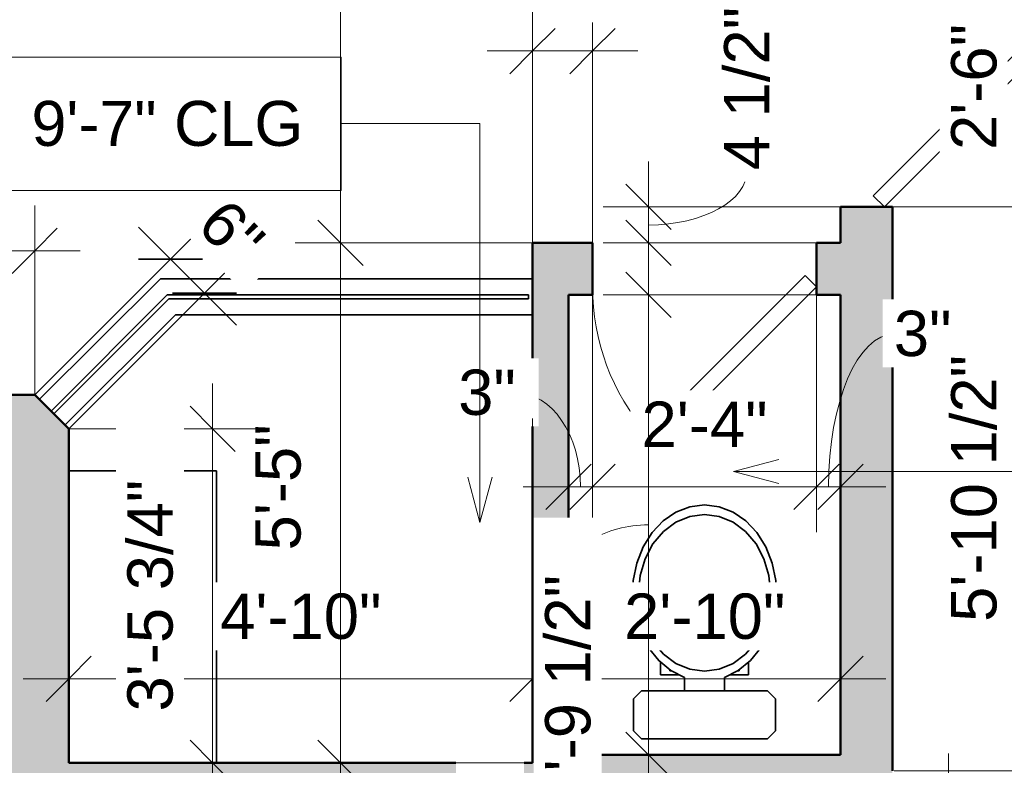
# Model space of a CAD drawing. Header units: inches. Extents: x -321 to 583, y -54 to 661.
# Tile 6 of 21: x -14 to 109, y 402 to 495. Entities that reach past the tile are written whole.
import ezdxf

# ---------------------------------------------------------------- set-up
doc = ezdxf.new("R2010")
doc.units = ezdxf.units.IN
doc.header["$MEASUREMENT"] = 0
for name, color, linetype, lineweight in [('A-ANNO-DIMS', 211, 'Continuous', 9), ('A-ANNO-DIMS-48', 211, 'Continuous', 9), ('A-DOOR', 31, 'Continuous', 18), ('A-GENM', 13, 'Continuous', 18), ('A-WALL', 113, 'Continuous', 18), ('A-WALL-PATT', 111, 'Continuous', 18), ('G-ANNO-TEXT', 231, 'Continuous', 9), ('P-SANR-FIXT', 6, 'Continuous', 18)]:
    doc.layers.add(name, color=color, linetype=linetype, lineweight=lineweight)
doc.styles.add('Arial', font='arial.ttf', dxfattribs={"height": 5.669291})
doc.styles.add('Arial_1', font='arial.ttf', dxfattribs={"height": 5.625})
doc.dimstyles.new('Linear_-_3mm_Arial', dxfattribs={"dimscale": 12, "dimtxt": 5.784148, "dimasz": 0.472441, "dimexe": 0.472441, "dimexo": 0, "dimgap": 0.275591, "dimtad": 1, "dimrnd": 0.25, "dimzin": 3, "dimdsep": 46, "dimlunit": 4, "dimtxsty": 'Arial', "dimblk1": 'OBLIQUE', "dimblk2": 'OBLIQUE', "dimsah": 1, "dimcen": 0.09, "dimdle": 0.472441, "dimazin": 2, "dimtfac": 1, "dimtdec": 4, "dimtix": 1, "dimtmove": 0, "dimatfit": 3, "dimfxl": 1, "dimtvp": 1, "dimtfill": 1, "dimfrac": 2, "dimtolj": 1, "dimtzin": 0, "dimarcsym": 2})
doc.dimstyles.new('Linear_-_3mm_Arial_1', dxfattribs={"dimscale": 12, "dimtxt": 5.784148, "dimasz": 0.472441, "dimexe": 0.472441, "dimexo": 0, "dimgap": 0.275591, "dimtad": 1, "dimrnd": 0.25, "dimzin": 3, "dimdsep": 46, "dimlunit": 4, "dimtxsty": 'Arial', "dimblk1": 'OBLIQUE', "dimblk2": 'OBLIQUE', "dimsah": 1, "dimcen": 0.09, "dimdle": 0.472441, "dimazin": 2, "dimtfac": 1, "dimtdec": 4, "dimtix": 1, "dimtmove": 1, "dimatfit": 3, "dimfxl": 1, "dimtvp": 1, "dimtfill": 1, "dimfrac": 2, "dimtolj": 1, "dimtzin": 0, "dimarcsym": 2})
doc.dimstyles.new('Linear_-_3mm_Arial_2', dxfattribs={"dimscale": 12, "dimtxt": 5.784148, "dimasz": 0.472441, "dimexe": 0.472441, "dimexo": 0, "dimgap": 0.275591, "dimtad": 1, "dimrnd": 0.25, "dimzin": 3, "dimdsep": 46, "dimlunit": 4, "dimtxsty": 'Arial', "dimblk1": 'OBLIQUE', "dimblk2": 'OBLIQUE', "dimsah": 1, "dimcen": 0.09, "dimdle": 0.472441, "dimazin": 2, "dimtfac": 1, "dimtdec": 4, "dimtix": 1, "dimtmove": 2, "dimatfit": 3, "dimfxl": 1, "dimtvp": 1, "dimtfill": 1, "dimfrac": 2, "dimtolj": 1, "dimtzin": 0, "dimarcsym": 2})

# ---------------------------------------------------------------- blocks, each defined once
blk = doc.blocks.new('Water Closet - 1 - Water Closet - 1-226926-2-2nd Floor Plan')
at = {"layer": 'P-SANR-FIXT', "lineweight": 35}
for p, q in [((1, 8.87), (0, 7.87)), ((5, 8.87), (1, 8.87)), ((6, 7.87), (5, 8.87)), ((0, 7.87), (0, -7.88)), ((6, -7.88), (6, 7.87)), ((9.58, 5.5), (8, 5.5)), ((8, 5.5), (8, 3.14)), ((8.5, 4.34), (8.5, 4.17)), ((8.62, 4.34), (8.5, 4.34)), ((8.64, 4.34), (8.62, 4.34)), ((6, 2.5), (7.68, 2.5)), ((7.68, -2.5), (6, -2.5)), ((8, -3.14), (8, -5.5)), ((8.5, -4.17), (8.5, -4.34)), ((8.5, -4.34), (8.62, -4.34)), ((8.62, -4.34), (8.64, -4.34)), ((8, -5.5), (9.58, -5.5)), ((0, -7.88), (1, -8.88)), ((5, -8.88), (6, -7.88)), ((1, -8.88), (5, -8.88))]:
    blk.add_line(p, q, dxfattribs=at)
at = {"layer": 'P-SANR-FIXT', "lineweight": 35, "flags": 128}
for points in [[(29.25, 0), (29.02, 1.83), (28.34, 3.58), (27.25, 5.18), (25.78, 6.56), (23.99, 7.68), (21.97, 8.47), (19.79, 8.91), (17.55, 8.98), (15.34, 8.68), (13.25, 8.02), (11.36, 7.02), (9.77, 5.73), (8.52, 4.2), (7.68, 2.5)], [(28.05, 0), (27.8, 1.84), (27.08, 3.58), (25.91, 5.14), (24.36, 6.45), (22.5, 7.43), (20.43, 8.04), (18.25, 8.25), (16.07, 8.04), (14, 7.43), (12.14, 6.45), (10.59, 5.14), (9.42, 3.58), (8.7, 1.84), (8.45, 0)], [(8.62, 4.34), (8.56, 4.26), (8.5, 4.17)], [(7.68, -2.5), (8.52, -4.2), (9.77, -5.73), (11.36, -7.02), (13.25, -8.02), (15.34, -8.68), (17.55, -8.98), (19.79, -8.91), (21.97, -8.47), (23.99, -7.68), (25.78, -6.56), (27.25, -5.18), (28.34, -3.58), (29.02, -1.83), (29.25, 0)], [(8.45, 0), (8.7, -1.84), (9.42, -3.58), (10.59, -5.14), (12.14, -6.45), (14, -7.43), (16.07, -8.04), (18.25, -8.25), (20.43, -8.04), (22.5, -7.43), (24.36, -6.45), (25.91, -5.14), (27.08, -3.58), (27.8, -1.84), (28.05, 0)], [(8.5, -4.17), (8.56, -4.26), (8.62, -4.34)]]:
    blk.add_lwpolyline(points, dxfattribs=at)
blk = doc.blocks.new('Door_1 - 2_-6_ X 6_-8_-447243-2-2nd Floor Plan')
at = {"layer": 'A-DOOR', "lineweight": 35}
for p, q in [((-6.21, 23.46), (-7.63, 22.05)), ((15, 2.25), (-6.21, 23.46)), ((13.59, 0.84), (-7.63, 22.05)), ((15, 2.25), (13.59, 0.84))]:
    blk.add_line(p, q, dxfattribs=at)
at = {"layer": 'A-DOOR'}
blk.add_arc((15.07, 2.25), 30.07, 138.9055, 180, dxfattribs=at)
blk = doc.blocks.new('Door_1 - 2_-4_ X 6_-8_-447319-2-2nd Floor Plan')
at = {"layer": 'A-DOOR', "lineweight": 35}
for p, q in [((12.59, -0.84), (-7.21, -20.63)), ((14, -2.25), (12.59, -0.84)), ((14, -2.25), (-5.79, -22.04)), ((-5.79, -22.04), (-7.21, -20.63))]:
    blk.add_line(p, q, dxfattribs=at)
at = {"layer": 'A-DOOR'}
blk.add_arc((14.07, -2.25), 28.07, 180, 220.8158, dxfattribs=at)
blk = doc.blocks.new('Generic Models 4 - Generic Models 4-447410-2-2nd Floor Plan')
at = {"layer": 'A-GENM', "lineweight": 35}
for p, q in [((4.82, 460.5), (-9.71, 445.96)), ((50, 460.5), (4.82, 460.5)), ((50, 460), (50, 460.5)), ((-9.36, 445.61), (5.03, 460)), ((5.03, 460), (50, 460)), ((-9.71, 445.96), (-9.36, 445.61))]:
    blk.add_line(p, q, dxfattribs=at)
blk = doc.blocks.new('Generic Models 9 - Generic Models 6-471866-2-2nd Floor Plan')
at = {"layer": 'A-GENM', "lineweight": 35}
for p, q in [((4, 462.5), (-11.17, 447.42)), ((50.5, 462.5), (4, 462.5)), ((-7.98, 444.23), (5.86, 458)), ((5.86, 458), (50.5, 458))]:
    blk.add_line(p, q, dxfattribs=at)
blk = doc.blocks.new('Generic Models 10 - Generic Models 10-471971-2-2nd Floor Plan')
at = {"layer": 'A-GENM', "lineweight": 35}
for p, q in [((11, 438.5), (-7.5, 438.5)), ((11, 402), (11, 438.5))]:
    blk.add_line(p, q, dxfattribs=at)
blk = doc.blocks.new('DIMBLOCK107-2-2nd Floor Plan')
at = {"layer": 'A-ANNO-DIMS-48'}
for p, q in [((102.5, 403.17), (102.5, 0.83)), ((154.36, 397.5), (96.83, 397.5)), ((102.5, 397.5), (154.36, 397.5)), ((150.25, 6.5), (96.83, 6.5)), ((102.5, 6.5), (150.25, 6.5))]:
    blk.add_line(p, q, dxfattribs=at)
at = {"layer": 'A-ANNO-DIMS-48', "lineweight": 35}
for p, q in [((102.5, 397.5), (99.67, 400.33)), ((102.5, 397.5), (105.33, 394.67)), ((102.5, 6.5), (99.67, 9.33)), ((102.5, 6.5), (105.33, 3.67))]:
    blk.add_line(p, q, dxfattribs=at)
at = {"layer": 'A-ANNO-DIMS-48', "color": 0, "insert": (91.83, 191.94), "char_height": 5.669, "width": 24.1332, "attachment_point": 1, "rotation": 90, "line_spacing_factor": 0.941778, "style": 'Arial', "bg_fill": 3, "box_fill_scale": 1.25, "bg_fill_color": 256, "bg_fill_true_color": 13158600, "bg_fill_transparency": 0}
blk.add_mtext('32\'-7"', dxfattribs=at)
blk = doc.blocks.new('_Oblique')
at = {"color": 0, "linetype": 'ByBlock', "lineweight": -2}
blk.add_line((-0.5, -0.5), (0.5, 0.5), dxfattribs=at)
blk = doc.blocks.new('DIMBLOCK117-2-2nd Floor Plan')
at = {"layer": 'A-ANNO-DIMS-48'}
for p, q in [((53, 365.33), (53, 401.17)), ((29.25, 395.5), (58.67, 395.5)), ((53, 395.5), (29.25, 395.5)), ((29, 371), (58.67, 371)), ((53, 371), (29, 371))]:
    blk.add_line(p, q, dxfattribs=at)
at = {"layer": 'A-ANNO-DIMS-48', "lineweight": 35}
for p, q in [((53, 395.5), (50.16, 398.33)), ((53, 395.5), (55.83, 392.67)), ((53, 371), (50.16, 373.83)), ((53, 371), (55.83, 368.16))]:
    blk.add_line(p, q, dxfattribs=at)
at = {"layer": 'A-ANNO-DIMS-48', "color": 0, "insert": (42.33, 368.79), "char_height": 5.669, "width": 34.7049, "attachment_point": 1, "rotation": 90, "line_spacing_factor": 0.941778, "style": 'Arial', "bg_fill": 3, "box_fill_scale": 1.25, "bg_fill_color": 256, "bg_fill_true_color": 13158600, "bg_fill_transparency": 0}
blk.add_mtext('2\'-0 1/2"', dxfattribs=at)
blk = doc.blocks.new('DIMBLOCK120-2-2nd Floor Plan')
at = {"layer": 'A-ANNO-DIMS-48'}
for p, q in [((-57.25, 448.22), (-57.25, 471.67)), ((-11.75, 448), (-11.75, 471.67)), ((-62.92, 466), (-6.08, 466)), ((-57.25, 466), (-57.25, 448.22)), ((-11.75, 466), (-11.75, 448))]:
    blk.add_line(p, q, dxfattribs=at)
at = {"layer": 'A-ANNO-DIMS-48', "lineweight": 35}
for p, q in [((-57.25, 466), (-54.42, 468.83)), ((-11.75, 466), (-8.92, 468.83)), ((-57.25, 466), (-60.08, 463.17)), ((-11.75, 466), (-14.58, 463.17))]:
    blk.add_line(p, q, dxfattribs=at)
at = {"layer": 'A-ANNO-DIMS-48', "color": 0, "insert": (-48.96, 461.17), "char_height": 5.669, "width": 34.7049, "attachment_point": 1, "line_spacing_factor": 0.941778, "style": 'Arial', "bg_fill": 3, "box_fill_scale": 1.25, "bg_fill_color": 256, "bg_fill_true_color": 13158600, "bg_fill_transparency": 0}
blk.add_mtext('3\'-9 1/2"', dxfattribs=at)
blk = doc.blocks.new('DIMBLOCK122-2-2nd Floor Plan')
at = {"layer": 'A-ANNO-DIMS-48'}
for p, q in [((58, 461.44), (58, 430.83)), ((58, 436.5), (58, 461.44)), ((55, 460.25), (55, 430.83)), ((55, 436.5), (55, 460.25)), ((49.33, 436.5), (58, 436.5))]:
    blk.add_line(p, q, dxfattribs=at)
at = {"layer": 'A-ANNO-DIMS-48', "lineweight": 35}
for p, q in [((55, 436.5), (57.83, 439.33)), ((58, 436.5), (60.83, 439.33)), ((55, 436.5), (52.17, 433.66)), ((58, 436.5), (55.17, 433.66))]:
    blk.add_line(p, q, dxfattribs=at)
at = {"layer": 'A-ANNO-DIMS-48'}
blk.add_ellipse((48.41, 436.5), major_axis=(0, 11.76), ratio=0.688029, start_param=4.712389, end_param=6.283185, dxfattribs=at)
at = {"layer": 'A-ANNO-DIMS-48', "color": 0, "insert": (41.2, 451.16), "char_height": 5.669, "width": 8.6495, "attachment_point": 1, "line_spacing_factor": 0.941778, "style": 'Arial', "bg_fill": 3, "box_fill_scale": 1.25, "bg_fill_color": 256, "bg_fill_true_color": 13158600, "bg_fill_transparency": 0}
blk.add_mtext('3"', dxfattribs=at)
blk = doc.blocks.new('DIMBLOCK123-2-2nd Floor Plan')
at = {"layer": 'A-ANNO-DIMS-48'}
for p, q in [((58, 461.44), (58, 430.83)), ((58, 436.5), (58, 461.44)), ((86, 461.44), (86, 430.83)), ((86, 436.5), (86, 461.44)), ((58, 436.5), (86, 436.5))]:
    blk.add_line(p, q, dxfattribs=at)
at = {"layer": 'A-ANNO-DIMS-48', "lineweight": 35}
for p, q in [((58, 436.5), (60.83, 439.33)), ((86, 436.5), (88.83, 439.33)), ((58, 436.5), (55.17, 433.66)), ((86, 436.5), (83.17, 433.66))]:
    blk.add_line(p, q, dxfattribs=at)
at = {"layer": 'A-ANNO-DIMS-48', "color": 0, "insert": (64.12, 447.16), "char_height": 5.669, "width": 18.9008, "attachment_point": 1, "line_spacing_factor": 0.941778, "style": 'Arial', "bg_fill": 3, "box_fill_scale": 1.25, "bg_fill_color": 256, "bg_fill_true_color": 13158600, "bg_fill_transparency": 0}
blk.add_mtext('2\'-4"', dxfattribs=at)
blk = doc.blocks.new('DIMBLOCK124-2-2nd Floor Plan')
at = {"layer": 'A-ANNO-DIMS-48'}
for p, q in [((86, 461.44), (86, 430.83)), ((86, 436.5), (86, 461.44)), ((89, 460.25), (89, 430.83)), ((89, 436.5), (89, 460.25)), ((86, 436.5), (94.67, 436.5))]:
    blk.add_line(p, q, dxfattribs=at)
at = {"layer": 'A-ANNO-DIMS-48', "lineweight": 35}
for p, q in [((86, 436.5), (88.83, 439.33)), ((89, 436.5), (91.83, 439.33)), ((86, 436.5), (83.17, 433.66)), ((89, 436.5), (86.17, 433.66))]:
    blk.add_line(p, q, dxfattribs=at)
at = {"layer": 'A-ANNO-DIMS-48'}
blk.add_ellipse((95.67, 436.5), major_axis=(0, 19.11), ratio=0.427297, start_param=0, end_param=1.570796, dxfattribs=at)
at = {"layer": 'A-ANNO-DIMS-48', "color": 0, "insert": (95.67, 458.52), "char_height": 5.669, "width": 8.6495, "attachment_point": 1, "line_spacing_factor": 0.941778, "style": 'Arial', "bg_fill": 3, "box_fill_scale": 1.25, "bg_fill_color": 256, "bg_fill_true_color": 13158600, "bg_fill_transparency": 0}
blk.add_mtext('3"', dxfattribs=at)
blk = doc.blocks.new('DIMBLOCK125-2-2nd Floor Plan')
at = {"layer": 'A-ANNO-DIMS-48'}
for p, q in [((55, 460.25), (55, 406.83)), ((55, 412.5), (55, 460.25)), ((89, 460.25), (89, 406.83)), ((89, 412.5), (89, 460.25)), ((49.33, 412.5), (94.67, 412.5))]:
    blk.add_line(p, q, dxfattribs=at)
at = {"layer": 'A-ANNO-DIMS-48', "lineweight": 35}
for p, q in [((55, 412.5), (57.83, 415.33)), ((89, 412.5), (91.83, 415.33)), ((55, 412.5), (52.17, 409.66)), ((89, 412.5), (86.17, 409.66))]:
    blk.add_line(p, q, dxfattribs=at)
at = {"layer": 'A-ANNO-DIMS-48', "color": 0, "insert": (61.94, 423.16), "char_height": 5.669, "width": 24.1332, "attachment_point": 1, "line_spacing_factor": 0.941778, "style": 'Arial', "bg_fill": 3, "box_fill_scale": 1.25, "bg_fill_color": 256, "bg_fill_true_color": 13158600, "bg_fill_transparency": 0}
blk.add_mtext('2\'-10"', dxfattribs=at)
blk = doc.blocks.new('DIMBLOCK126-2-2nd Floor Plan')
at = {"layer": 'A-ANNO-DIMS-48'}
for p, q in [((50.5, 445.03), (50.5, 406.83)), ((50.5, 412.5), (50.5, 445.03)), ((-7.5, 442.49), (-7.5, 406.83)), ((-7.5, 412.5), (-7.5, 442.49)), ((-13.17, 412.5), (56.17, 412.5))]:
    blk.add_line(p, q, dxfattribs=at)
at = {"layer": 'A-ANNO-DIMS-48', "lineweight": 35}
for p, q in [((-7.5, 412.5), (-4.67, 415.33)), ((50.5, 412.5), (53.33, 415.33)), ((-7.5, 412.5), (-10.33, 409.66)), ((50.5, 412.5), (47.67, 409.66))]:
    blk.add_line(p, q, dxfattribs=at)
at = {"layer": 'A-ANNO-DIMS-48', "color": 0, "insert": (11.44, 423.16), "char_height": 5.669, "width": 24.1332, "attachment_point": 1, "line_spacing_factor": 0.941778, "style": 'Arial', "bg_fill": 3, "box_fill_scale": 1.25, "bg_fill_color": 256, "bg_fill_true_color": 13158600, "bg_fill_transparency": 0}
blk.add_mtext('4\'-10"', dxfattribs=at)
blk = doc.blocks.new('DIMBLOCK128-2-2nd Floor Plan')
at = {"layer": 'A-ANNO-DIMS-48', "lineweight": 35}
for p, q in [((113.5, 501.5), (110.67, 504.33)), ((113.5, 501.5), (116.33, 498.66)), ((113.5, 471.5), (110.67, 474.33)), ((113.5, 471.5), (116.33, 468.66))]:
    blk.add_line(p, q, dxfattribs=at)
at = {"layer": 'A-ANNO-DIMS-48'}
for p, q in [((91.82, 501.5), (119.17, 501.5)), ((113.5, 501.5), (91.82, 501.5)), ((113.5, 501.5), (113.5, 471.5)), ((94.64, 471.5), (119.17, 471.5)), ((113.5, 471.5), (94.64, 471.5))]:
    blk.add_line(p, q, dxfattribs=at)
at = {"layer": 'A-ANNO-DIMS-48', "color": 0, "insert": (102.83, 478.62), "char_height": 5.669, "width": 18.9008, "attachment_point": 1, "rotation": 90, "line_spacing_factor": 0.941778, "style": 'Arial', "bg_fill": 3, "box_fill_scale": 1.25, "bg_fill_color": 256, "bg_fill_true_color": 13158600, "bg_fill_transparency": 0}
blk.add_mtext('2\'-6"', dxfattribs=at)
blk = doc.blocks.new('DIMBLOCK129-2-2nd Floor Plan')
at = {"layer": 'A-ANNO-DIMS-48', "lineweight": 35}
for p, q in [((113.5, 471.5), (110.67, 474.33)), ((113.5, 471.5), (116.33, 468.66)), ((113.5, 401), (110.67, 403.83)), ((113.5, 401), (116.33, 398.17))]:
    blk.add_line(p, q, dxfattribs=at)
at = {"layer": 'A-ANNO-DIMS-48'}
for p, q in [((94.64, 471.5), (119.17, 471.5)), ((113.5, 471.5), (94.64, 471.5)), ((113.5, 471.5), (113.5, 395.33)), ((95.72, 401), (119.17, 401)), ((113.5, 401), (95.72, 401))]:
    blk.add_line(p, q, dxfattribs=at)
at = {"layer": 'A-ANNO-DIMS-48', "color": 0, "insert": (102.83, 419.61), "char_height": 5.669, "width": 39.9373, "attachment_point": 1, "rotation": 90, "line_spacing_factor": 0.941778, "style": 'Arial', "bg_fill": 3, "box_fill_scale": 1.25, "bg_fill_color": 256, "bg_fill_true_color": 13158600, "bg_fill_transparency": 0}
blk.add_mtext('5\'-10 1/2"', dxfattribs=at)
blk = doc.blocks.new('DIMBLOCK130-2-2nd Floor Plan')
at = {"layer": 'A-ANNO-DIMS-48'}
for p, q in [((130.97, 395.33), (130.97, 573.67)), ((96.13, 568), (136.63, 568)), ((130.97, 568), (96.13, 568)), ((96.13, 401), (136.63, 401)), ((130.97, 401), (96.13, 401))]:
    blk.add_line(p, q, dxfattribs=at)
at = {"layer": 'A-ANNO-DIMS-48', "lineweight": 35}
for p, q in [((130.97, 568), (128.13, 570.83)), ((130.97, 568), (133.8, 565.16)), ((130.97, 401), (128.13, 403.83)), ((130.97, 401), (133.8, 398.17))]:
    blk.add_line(p, q, dxfattribs=at)
at = {"layer": 'A-ANNO-DIMS-48', "color": 0, "insert": (120.3, 472.26), "char_height": 5.669, "width": 29.3657, "attachment_point": 1, "rotation": 90, "line_spacing_factor": 0.941778, "style": 'Arial', "bg_fill": 3, "box_fill_scale": 1.25, "bg_fill_color": 256, "bg_fill_true_color": 13158600, "bg_fill_transparency": 0}
blk.add_mtext('13\'-11"', dxfattribs=at)
blk = doc.blocks.new('DIMBLOCK134-2-2nd Floor Plan')
at = {"layer": 'A-ANNO-DIMS-48'}
for p, q in [((65, 466.17), (65, 397.33)), ((88.75, 460.5), (59.33, 460.5)), ((65, 460.5), (88.75, 460.5)), ((88.75, 403), (59.33, 403)), ((65, 403), (88.75, 403))]:
    blk.add_line(p, q, dxfattribs=at)
at = {"layer": 'A-ANNO-DIMS-48', "lineweight": 35}
for p, q in [((65, 460.5), (62.17, 463.33)), ((65, 460.5), (67.83, 457.66)), ((65, 403), (62.17, 405.83)), ((65, 403), (67.83, 400.17))]:
    blk.add_line(p, q, dxfattribs=at)
at = {"layer": 'A-ANNO-DIMS-48'}
blk.add_ellipse((65, 425.43), major_axis=(10.03, 0), ratio=0.629738, start_param=1.570796, end_param=3.141593, dxfattribs=at)
at = {"layer": 'A-ANNO-DIMS-48', "color": 0, "insert": (52.06, 396.51), "char_height": 5.669, "width": 34.7049, "attachment_point": 1, "rotation": 90, "line_spacing_factor": 0.941778, "style": 'Arial', "bg_fill": 3, "box_fill_scale": 1.25, "bg_fill_color": 256, "bg_fill_true_color": 13158600, "bg_fill_transparency": 0}
blk.add_mtext('4\'-9 1/2"', dxfattribs=at)
blk = doc.blocks.new('DIMBLOCK135-2-2nd Floor Plan')
at = {"layer": 'A-ANNO-DIMS-48'}
for p, q in [((65, 477.17), (65, 461.33)), ((89, 471.5), (59.33, 471.5)), ((65, 471.5), (89, 471.5)), ((88.75, 467), (59.33, 467)), ((65, 467), (88.75, 467))]:
    blk.add_line(p, q, dxfattribs=at)
at = {"layer": 'A-ANNO-DIMS-48', "lineweight": 35}
for p, q in [((65, 471.5), (62.17, 474.33)), ((65, 471.5), (67.83, 468.66)), ((65, 467), (62.17, 469.83)), ((65, 467), (67.83, 464.16))]:
    blk.add_line(p, q, dxfattribs=at)
at = {"layer": 'A-ANNO-DIMS-48'}
blk.add_ellipse((65, 476.09), major_axis=(12.35, 0), ratio=0.554581, start_param=4.712389, end_param=6.283185, dxfattribs=at)
at = {"layer": 'A-ANNO-DIMS-48', "color": 0, "insert": (74.44, 476.09), "char_height": 5.669, "width": 24.4536, "attachment_point": 1, "rotation": 90, "line_spacing_factor": 0.941778, "style": 'Arial', "bg_fill": 3, "box_fill_scale": 1.25, "bg_fill_color": 256, "bg_fill_true_color": 13158600, "bg_fill_transparency": 0}
blk.add_mtext('4 1/2"', dxfattribs=at)
blk = doc.blocks.new('DIMBLOCK136-2-2nd Floor Plan')
at = {"layer": 'A-ANNO-DIMS-48'}
for p, q in [((26.5, 472.67), (26.5, 396.33)), ((50.5, 467), (20.83, 467)), ((26.5, 467), (50.5, 467)), ((50.25, 402), (20.83, 402)), ((26.5, 402), (50.25, 402))]:
    blk.add_line(p, q, dxfattribs=at)
at = {"layer": 'A-ANNO-DIMS-48', "lineweight": 35}
for p, q in [((26.5, 467), (23.67, 469.83)), ((26.5, 467), (29.33, 464.16)), ((26.5, 402), (23.67, 404.83)), ((26.5, 402), (29.33, 399.17))]:
    blk.add_line(p, q, dxfattribs=at)
at = {"layer": 'A-ANNO-DIMS-48', "color": 0, "insert": (15.83, 428.55), "char_height": 5.669, "width": 18.9008, "attachment_point": 1, "rotation": 90, "line_spacing_factor": 0.941778, "style": 'Arial', "bg_fill": 3, "box_fill_scale": 1.25, "bg_fill_color": 256, "bg_fill_true_color": 13158600, "bg_fill_transparency": 0}
blk.add_mtext('5\'-5"', dxfattribs=at)
blk = doc.blocks.new('DIMBLOCK137-2-2nd Floor Plan')
at = {"layer": 'A-ANNO-DIMS-48'}
for p, q in [((26.5, 575.67), (26.5, 461.33)), ((30.51, 570), (20.83, 570)), ((26.5, 570), (30.51, 570)), ((50.5, 467), (20.83, 467)), ((26.5, 467), (50.5, 467))]:
    blk.add_line(p, q, dxfattribs=at)
at = {"layer": 'A-ANNO-DIMS-48', "lineweight": 35}
for p, q in [((26.5, 570), (23.67, 572.83)), ((26.5, 570), (29.33, 567.16)), ((26.5, 467), (23.67, 469.83)), ((26.5, 467), (29.33, 464.16))]:
    blk.add_line(p, q, dxfattribs=at)
at = {"layer": 'A-ANNO-DIMS-48', "color": 0, "insert": (15.83, 504.87), "char_height": 5.669, "width": 18.9008, "attachment_point": 1, "rotation": 90, "line_spacing_factor": 0.941778, "style": 'Arial', "bg_fill": 3, "box_fill_scale": 1.25, "bg_fill_color": 256, "bg_fill_true_color": 13158600, "bg_fill_transparency": 0}
blk.add_mtext('8\'-7"', dxfattribs=at)
blk = doc.blocks.new('DIMBLOCK138-2-2nd Floor Plan')
at = {"layer": 'A-ANNO-DIMS-48'}
for p, q in [((50.5, 467), (50.5, 496.67)), ((58, 467), (58, 496.67)), ((44.83, 491), (63.67, 491)), ((50.5, 491), (50.5, 467)), ((58, 491), (58, 467))]:
    blk.add_line(p, q, dxfattribs=at)
at = {"layer": 'A-ANNO-DIMS-48', "lineweight": 35}
for p, q in [((50.5, 491), (53.33, 493.83)), ((58, 491), (60.83, 493.83)), ((50.5, 491), (47.67, 488.16)), ((58, 491), (55.17, 488.16))]:
    blk.add_line(p, q, dxfattribs=at)
at = {"layer": 'A-ANNO-DIMS-48', "color": 0, "insert": (44.06, 501.66), "char_height": 5.669, "width": 24.4536, "attachment_point": 1, "line_spacing_factor": 0.941778, "style": 'Arial', "bg_fill": 3, "box_fill_scale": 1.25, "bg_fill_color": 256, "bg_fill_true_color": 13158600, "bg_fill_transparency": 0}
blk.add_mtext('7 1/2"', dxfattribs=at)
blk = doc.blocks.new('DIMBLOCK139-2-2nd Floor Plan')
at = {"layer": 'A-ANNO-DIMS-48'}
for p, q in [((50.5, 467), (50.5, 520.67)), ((89, 502.82), (89, 520.67)), ((44.83, 515), (94.67, 515)), ((50.5, 515), (50.5, 467)), ((89, 515), (89, 502.82))]:
    blk.add_line(p, q, dxfattribs=at)
at = {"layer": 'A-ANNO-DIMS-48', "lineweight": 35}
for p, q in [((50.5, 515), (53.33, 517.83)), ((89, 515), (91.83, 517.83)), ((50.5, 515), (47.67, 512.16)), ((89, 515), (86.17, 512.16))]:
    blk.add_line(p, q, dxfattribs=at)
at = {"layer": 'A-ANNO-DIMS-48', "color": 0, "insert": (55.29, 525.66), "char_height": 5.669, "width": 34.7049, "attachment_point": 1, "line_spacing_factor": 0.941778, "style": 'Arial', "bg_fill": 3, "box_fill_scale": 1.25, "bg_fill_color": 256, "bg_fill_true_color": 13158600, "bg_fill_transparency": 0}
blk.add_mtext('3\'-2 1/2"', dxfattribs=at)
blk = doc.blocks.new('DIMBLOCK140-2-2nd Floor Plan')
at = {"layer": 'A-ANNO-DIMS-48'}
for p, q in [((10.5, 449.42), (10.5, 396.33)), ((-7.5, 443.75), (16.17, 443.75)), ((10.5, 443.75), (-7.5, 443.75)), ((-7.28, 402), (16.17, 402)), ((10.5, 402), (-7.28, 402))]:
    blk.add_line(p, q, dxfattribs=at)
at = {"layer": 'A-ANNO-DIMS-48', "lineweight": 35}
for p, q in [((10.5, 443.75), (7.67, 446.58)), ((10.5, 443.75), (13.33, 440.92)), ((10.5, 402), (7.67, 404.83)), ((10.5, 402), (13.33, 399.17))]:
    blk.add_line(p, q, dxfattribs=at)
at = {"layer": 'A-ANNO-DIMS-48', "color": 0, "insert": (-0.17, 408.41), "char_height": 5.669, "width": 34.7049, "attachment_point": 1, "rotation": 90, "line_spacing_factor": 0.941778, "style": 'Arial', "bg_fill": 3, "box_fill_scale": 1.25, "bg_fill_color": 256, "bg_fill_true_color": 13158600, "bg_fill_transparency": 0}
blk.add_mtext('3\'-5 3/4"', dxfattribs=at)
blk = doc.blocks.new('DIMBLOCK145-2-2nd Floor Plan')
at = {"layer": 'A-ANNO-DIMS-48'}
for p, q in [((-11.75, 448), (9.23, 468.98)), ((13.48, 456.71), (1.21, 468.98)), ((5.22, 464.97), (-11.75, 448)), ((-7.5, 443.75), (13.48, 464.73)), ((9.47, 460.72), (-7.5, 443.75))]:
    blk.add_line(p, q, dxfattribs=at)
at = {"layer": 'A-ANNO-DIMS-48', "lineweight": 35}
for p, q in [((5.22, 464.97), (1.21, 464.97)), ((5.22, 464.97), (9.23, 464.97)), ((9.47, 460.72), (5.46, 460.72)), ((9.47, 460.72), (13.48, 460.72))]:
    blk.add_line(p, q, dxfattribs=at)
at = {"layer": 'A-ANNO-DIMS-48', "color": 0, "insert": (12.34, 472.94), "char_height": 5.669, "width": 8.6495, "attachment_point": 1, "rotation": 315, "line_spacing_factor": 0.941778, "style": 'Arial', "bg_fill": 3, "box_fill_scale": 1.25, "bg_fill_color": 256, "bg_fill_true_color": 13158600, "bg_fill_transparency": 0}
blk.add_mtext('6"', dxfattribs=at)

msp = doc.modelspace()

# ---------------------------------------------------------------- hatches: boundary and pattern name
at = {"layer": 'A-WALL-PATT'}
h = msp.add_hatch(color=256, dxfattribs=at)
h.paths.add_polyline_path([(89, 395.5), (95.5, 395.5), (95.5, 471.496), (89, 471.496), (89, 402.398)])
h.paths.add_polyline_path([(95.5, 501.496), (95.5, 567.996), (92.25, 567.996), (92.25, 569.996), (89, 569.996), (89, 501.496)])
for points in [[(50.5, 402), (55, 402), (55, 466.996), (50.5, 466.996), (50.5, 402.398)], [(-24, 437), (-11.75, 437), (-11.75, 439.5), (-13.157, 438.093), (-17.407, 442.343), (-11.75, 448), (-24, 448), (-24, 443.5)], [(-13.157, 438.093), (-7.5, 443.75), (-11.75, 448), (-17.407, 442.343)], [(-15.5, 402), (-7.5, 402), (-7.5, 443.75), (-11.75, 439.5), (-11.75, 437), (-15.5, 437), (-15.5, 402.398)], [(89, 395.5), (89, 403), (55, 403), (55, 395.5), (68.095, 395.5)], [(-9, 378), (-9, 402), (-15.5, 402), (-15.5, 378)], [(55, 395.5), (55, 402), (-9, 402), (-9, 395.5), (28.996, 395.5)]]:
    msp.add_hatch(color=256, dxfattribs=at).paths.add_polyline_path(points)
h = msp.add_hatch(color=256, dxfattribs=at)
h.paths.add_polyline_path([(89, 460.496), (89, 466.996), (86, 466.996), (86, 460.496)])
h.paths.add_polyline_path([(55, 460.496), (58, 460.496), (58, 466.996), (55, 466.996)])

# ---------------------------------------------------------------- linework, layer by layer
at = {"layer": 'A-WALL', "lineweight": 50}
for p, q in [((95.5, 471.496), (89, 471.496)), ((89, 471.496), (89, 466.996)), ((95.5, 401), (95.5, 471.496)), ((58, 466.996), (50.5, 466.996)), ((50.5, 466.996), (50.5, 402)), ((58, 460.496), (58, 466.996)), ((89, 466.996), (86, 466.996)), ((86, 466.996), (86, 460.496)), ((55, 403), (55, 460.496)), ((55, 460.496), (58, 460.496)), ((86, 460.496), (89, 460.496)), ((89, 460.496), (89, 403)), ((-11.75, 448), (-57.25, 448)), ((-7.5, 443.75), (-11.75, 448)), ((-7.5, 402), (-7.5, 443.75)), ((89, 403), (55, 403)), ((50.5, 402), (-7.5, 402))]:
    msp.add_line(p, q, dxfattribs=at)

# ---------------------------------------------------------------- block references
at = {"layer": 'A-DOOR', "lineweight": 35, "rotation": 269.9999999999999}
msp.add_blockref('Door_1 - 2_-6_ X 6_-8_-447243-2-2nd Floor Plan', (92.25, 486.496), dxfattribs=at)
at = {"layer": 'A-DOOR', "lineweight": 35}
msp.add_blockref('Door_1 - 2_-4_ X 6_-8_-447319-2-2nd Floor Plan', (72, 463.746), dxfattribs=at)
at = {"layer": 'A-GENM', "lineweight": 35}
for name in ['Generic Models 9 - Generic Models 6-471866-2-2nd Floor Plan', 'Generic Models 4 - Generic Models 4-447410-2-2nd Floor Plan', 'Generic Models 10 - Generic Models 10-471971-2-2nd Floor Plan']:
    msp.add_blockref(name, (0, 0), dxfattribs=at)
at = {"layer": 'P-SANR-FIXT', "lineweight": 35, "rotation": 89.9999999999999}
msp.add_blockref('Water Closet - 1 - Water Closet - 1-226926-2-2nd Floor Plan', (72, 405), dxfattribs=at)

# ---------------------------------------------------------------- next in the draw order: dimensions: what is measured, and where the dimension line sits
at = {"layer": 'A-ANNO-DIMS'}
for base, p1, p2, override, picture, middle in [((113.5, 471.496), (91.818, 501.496), (94.643, 471.496), {"dimpost": '<>', "dimfxl": 30.132765}, 'DIMBLOCK128-2-2nd Floor Plan', (107.298, 486.496)), ((52.996, 395.5), (28.996, 370.996), (29.246, 395.5), {"dimpost": '<>', "dimfxl": 24.505321}, 'DIMBLOCK117-2-2nd Floor Plan', (46.758, 383.248)), ((102.5, 6.5), (154.356, 397.5), (150.25, 6.5), {"dimpost": '<>', "dimfxl": 391.021556}, 'DIMBLOCK107-2-2nd Floor Plan', (96.296, 202))]:
    dim = msp.add_linear_dim(base=base, p1=p1, p2=p2, angle=90, dimstyle='Linear_-_3mm_Arial', override=override, dxfattribs=at)
    dim.commit()
    dim.dimension.update_dxf_attribs({"geometry": picture, "text_midpoint": middle})
for base, p1, p2, dimstyle, override, picture, middle in [((-11.75, 466), (-57.25, 448.217), (-11.75, 448), 'Linear_-_3mm_Arial_2', {"dimpost": '<>', "dimfxl": 45.500519}, 'DIMBLOCK120-2-2nd Floor Plan', (-31.608, 457.389)), ((58, 436.496), (55, 460.246), (58, 461.443), 'Linear_-_3mm_Arial_1', {"dimpost": '<>', "dimfxl": 3.230065}, 'DIMBLOCK122-2-2nd Floor Plan', (45.528, 447.383))]:
    dim = msp.add_linear_dim(base=base, p1=p1, p2=p2, dimstyle=dimstyle, override=override, dxfattribs=at)
    dim.commit()
    dim.dimension.update_dxf_attribs({"geometry": picture, "text_midpoint": middle, "dimtype": 160})

# ---------------------------------------------------------------- next in the draw order: dimensions: what is measured, and where the dimension line sits
dim = msp.add_linear_dim(base=(86, 436.496), p1=(58, 461.443), p2=(86, 461.443), dimstyle='Linear_-_3mm_Arial', override={"dimpost": '<>', "dimfxl": 28}, dxfattribs=at)
dim.commit()
dim.dimension.update_dxf_attribs({"geometry": 'DIMBLOCK123-2-2nd Floor Plan', "text_midpoint": (72, 442.649)})

# ---------------------------------------------------------------- next in the draw order: dimensions: what is measured, and where the dimension line sits
dim = msp.add_linear_dim(base=(89, 436.496), p1=(86, 461.443), p2=(89, 460.246), dimstyle='Linear_-_3mm_Arial_1', override={"dimpost": '<>', "dimfxl": 3.230065}, dxfattribs=at)
dim.commit()
dim.dimension.update_dxf_attribs({"geometry": 'DIMBLOCK124-2-2nd Floor Plan', "text_midpoint": (99.992, 454.741), "dimtype": 160})

# ---------------------------------------------------------------- next in the draw order: dimensions: what is measured, and where the dimension line sits
dim = msp.add_linear_dim(base=(89, 412.496), p1=(55, 460.246), p2=(89, 460.246), dimstyle='Linear_-_3mm_Arial', override={"dimpost": '<>', "dimfxl": 34}, dxfattribs=at)
dim.commit()
dim.dimension.update_dxf_attribs({"geometry": 'DIMBLOCK125-2-2nd Floor Plan', "text_midpoint": (72, 418.698)})

# ---------------------------------------------------------------- next in the draw order: dimensions: what is measured, and where the dimension line sits
dim = msp.add_linear_dim(base=(113.5, 401), p1=(94.643, 471.496), p2=(95.717, 401), angle=90, dimstyle='Linear_-_3mm_Arial', override={"dimpost": '<>', "dimfxl": 70.504043}, dxfattribs=at)
dim.commit()
dim.dimension.update_dxf_attribs({"geometry": 'DIMBLOCK129-2-2nd Floor Plan', "text_midpoint": (107.262, 436.248)})
dim = msp.add_linear_dim(base=(50.5, 412.496), p1=(-7.5, 442.489), p2=(50.5, 445.033), dimstyle='Linear_-_3mm_Arial', override={"dimpost": '<>', "dimfxl": 58.055786}, dxfattribs=at)
dim.commit()
dim.dimension.update_dxf_attribs({"geometry": 'DIMBLOCK126-2-2nd Floor Plan', "text_midpoint": (21.5, 418.698)})

# ---------------------------------------------------------------- next in the draw order: dimensions: what is measured, and where the dimension line sits
dim = msp.add_linear_dim(base=(130.965, 567.996), p1=(96.128, 401), p2=(96.128, 567.996), angle=90, dimstyle='Linear_-_3mm_Arial', override={"dimpost": '<>', "dimfxl": 166.995858}, dxfattribs=at)
dim.commit()
dim.dimension.update_dxf_attribs({"geometry": 'DIMBLOCK130-2-2nd Floor Plan', "text_midpoint": (124.762, 484.498)})
for base, p1, p2, dimstyle, override, picture, middle in [((26.5, 402), (50.5, 466.996), (50.25, 402), 'Linear_-_3mm_Arial_2', {"dimpost": '<>', "dimfxl": 64.996339}, 'DIMBLOCK136-2-2nd Floor Plan', (19.612, 438.002)), ((65, 403), (88.75, 460.496), (88.75, 403), 'Linear_-_3mm_Arial_1', {"dimpost": '<>', "dimfxl": 57.495858}, 'DIMBLOCK134-2-2nd Floor Plan', (55.838, 413.863))]:
    dim = msp.add_linear_dim(base=base, p1=p1, p2=p2, angle=90, dimstyle=dimstyle, override=override, dxfattribs=at)
    dim.commit()
    dim.dimension.update_dxf_attribs({"geometry": picture, "text_midpoint": middle, "dimtype": 160, "text_rotation": 90})

# ---------------------------------------------------------------- next in the draw order: linework, layer by layer
at = {"layer": 'G-ANNO-TEXT', "color": 7}
for p, q in [((75.627, 438.418), (81.296, 439.937)), ((75.627, 438.418), (81.296, 436.899)), ((75.627, 438.418), (112.023, 438.418)), ((43.92, 432.057), (42.401, 437.727)), ((43.92, 432.057), (45.439, 437.727))]:
    msp.add_line(p, q, dxfattribs=at)

# ---------------------------------------------------------------- next in the draw order: dimensions: what is measured, and where the dimension line sits
at = {"layer": 'A-ANNO-DIMS'}
for base, p1, p2, dimstyle, override, picture, middle in [((26.5, 466.996), (30.509, 569.996), (50.5, 466.996), 'Linear_-_3mm_Arial_2', {"dimpost": '<>', "dimfxl": 104.922106}, 'DIMBLOCK137-2-2nd Floor Plan', (19.612, 514.324)), ((65, 466.996), (89, 471.496), (88.75, 466.996), 'Linear_-_3mm_Arial_1', {"dimpost": '<>', "dimfxl": 4.506939}, 'DIMBLOCK135-2-2nd Floor Plan', (78.215, 488.319))]:
    dim = msp.add_linear_dim(base=base, p1=p1, p2=p2, angle=90, dimstyle=dimstyle, override=override, dxfattribs=at)
    dim.commit()
    dim.dimension.update_dxf_attribs({"geometry": picture, "text_midpoint": middle, "dimtype": 160, "text_rotation": 90})
dim = msp.add_linear_dim(base=(10.5, 402), p1=(-7.5, 443.75), p2=(-7.283, 402), angle=90, dimstyle='Linear_-_3mm_Arial', override={"dimpost": '<>', "dimfxl": 41.750566}, dxfattribs=at)
dim.commit()
dim.dimension.update_dxf_attribs({"geometry": 'DIMBLOCK140-2-2nd Floor Plan', "text_midpoint": (4.26, 422.875)})

# ---------------------------------------------------------------- next in the draw order: texts
at = {"layer": 'G-ANNO-TEXT', "color": 7, "insert": (-12.155, 484.756), "char_height": 5.625, "width": 42.117, "attachment_point": 1, "style": 'Arial_1'}
msp.add_mtext('9\'-7" CLG', dxfattribs=at)

# ---------------------------------------------------------------- next in the draw order: dimensions: what is measured, and where the dimension line sits
at = {"layer": 'A-ANNO-DIMS'}
dim = msp.add_linear_dim(base=(58, 490.996), p1=(50.5, 466.996), p2=(58, 466.996), dimstyle='Linear_-_3mm_Arial', override={"dimpost": '<>', "dimfxl": 7.5}, dxfattribs=at)
dim.commit()
dim.dimension.update_dxf_attribs({"geometry": 'DIMBLOCK138-2-2nd Floor Plan', "text_midpoint": (54.25, 497.234)})
dim = msp.add_linear_dim(base=(5.221, 464.971), p1=(-7.5, 443.75), p2=(-11.75, 448), angle=315, dimstyle='Linear_-_3mm_Arial', override={"dimpost": '<>', "dimfxl": 6.010408}, dxfattribs=at)
dim.commit()
dim.dimension.update_dxf_attribs({"geometry": 'DIMBLOCK145-2-2nd Floor Plan', "text_midpoint": (11.731, 467.231)})

# ---------------------------------------------------------------- next in the draw order: linework, layer by layer
at = {"layer": 'G-ANNO-TEXT', "color": 7}
for p, q in [((43.92, 481.944), (26.551, 481.944)), ((43.92, 432.057), (43.92, 481.944))]:
    msp.add_line(p, q, dxfattribs=at)
at = {"layer": 'G-ANNO-TEXT', "color": 7, "flags": 128}
msp.add_lwpolyline([(-15.995, 490.221), (26.551, 490.221), (26.551, 473.546), (-15.995, 473.546)], close=True, dxfattribs=at)

# ---------------------------------------------------------------- next in the draw order: dimensions: what is measured, and where the dimension line sits
at = {"layer": 'A-ANNO-DIMS'}
dim = msp.add_linear_dim(base=(89, 514.996), p1=(50.5, 466.996), p2=(89, 502.818), dimstyle='Linear_-_3mm_Arial', override={"dimpost": '<>', "dimfxl": 52.587912}, dxfattribs=at)
dim.commit()
dim.dimension.update_dxf_attribs({"geometry": 'DIMBLOCK139-2-2nd Floor Plan', "text_midpoint": (69.75, 521.236)})

doc.saveas('drawing.dxf')
